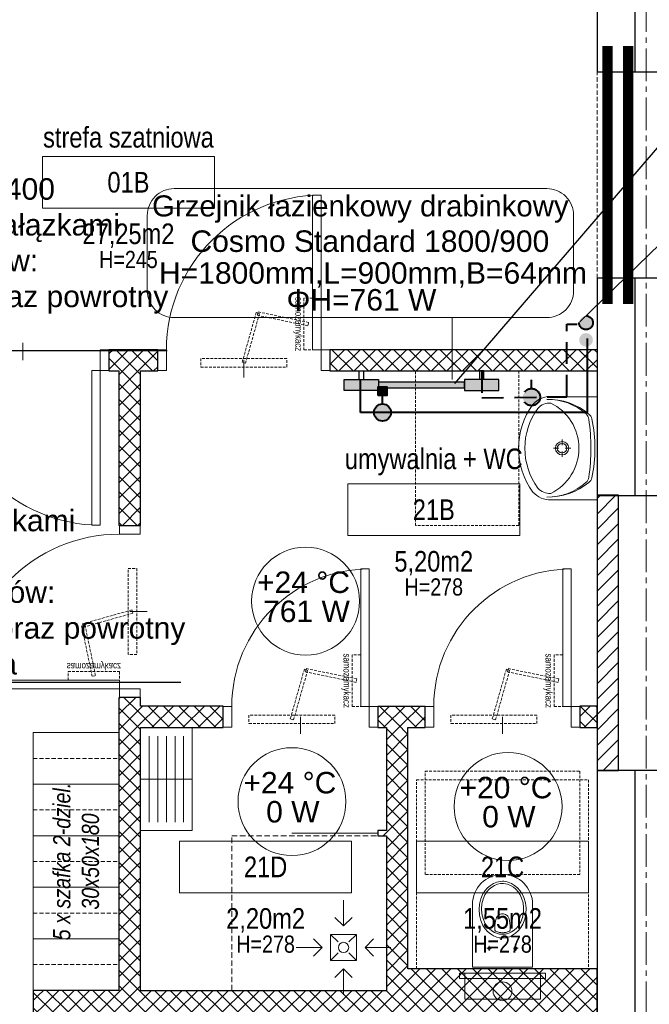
# Model space of a CAD drawing. Header units: millimetres. Extents: x 58673 to 77132, y 78327 to 116111.
# Tile 33 of 61: x 68891 to 69257, y 90889 to 91462. Entities that reach past the tile are written whole.
import ezdxf
from ezdxf.enums import TextEntityAlignment as Align
from ezdxf.lldxf.tags import DXFTag

# ---------------------------------------------------------------- set-up
doc = ezdxf.new("R2010")
doc.units = ezdxf.units.MM
doc.header["$MEASUREMENT"] = 0
for name, pattern in [('_xref_ACAD-LSN_dyspozytornia_PW_rzuty_14$0$CENTER', [2, 1.25, -0.25, 0.25, -0.25]), ('_xref_ACAD-LSN_dyspozytornia_PW_rzuty_14$0$CENTER2', [28.575, 19.05, -3.175, 3.175, -3.175]), ('_xref_ACAD-LSN_dyspozytornia_PW_rzuty_14$0$DASHED', [19.05, 12.7, -6.35]), ('_xref_ACAD-LSN_dyspozytornia_PW_rzuty_14$0$HIDDEN2', [4.7625, 3.175, -1.5875]), ('DASHED', [19.05, 12.7, -6.35])]:
    doc.linetypes.add(name, pattern=pattern)
doc.layers.get('0').update_dxf_attribs({"lineweight": 9})
doc.layers.get('Defpoints').update_dxf_attribs({"lineweight": 9})
for name, color, linetype, lineweight in [('_xref_ACAD-LSN_dyspozytornia_PW_rzuty_14$0$A drzwi płytowe', 250, 'Continuous', 9), ('_xref_ACAD-LSN_dyspozytornia_PW_rzuty_14$0$A drzwi samozamykacze', 250, 'Continuous', 9), ('_xref_ACAD-LSN_dyspozytornia_PW_rzuty_14$0$A hatch', 250, 'Continuous', 5), ('_xref_ACAD-LSN_dyspozytornia_PW_rzuty_14$0$A hatch ściany', 250, 'Continuous', 9), ('_xref_ACAD-LSN_dyspozytornia_PW_rzuty_14$0$A opis', 250, 'Continuous', 13), ('_xref_ACAD-LSN_dyspozytornia_PW_rzuty_14$0$A opis pom', 250, 'Continuous', 9), ('_xref_ACAD-LSN_dyspozytornia_PW_rzuty_14$0$A opis pom pow', 250, 'Continuous', 9), ('_xref_ACAD-LSN_dyspozytornia_PW_rzuty_14$0$A opis technologia', 250, 'Continuous', 13), ('_xref_ACAD-LSN_dyspozytornia_PW_rzuty_14$0$A widok wyżej', 250, '_xref_ACAD-LSN_dyspozytornia_PW_rzuty_14$0$DASHED', 9), ('_xref_ACAD-LSN_dyspozytornia_PW_rzuty_14$0$A wyposazenie meblowe', 250, 'Continuous', 9), ('_xref_ACAD-LSN_dyspozytornia_PW_rzuty_14$0$A wyposazenie sanitarne', 250, 'Continuous', 9), ('_xref_ACAD-LSN_dyspozytornia_PW_rzuty_14$0$A-Wall', 250, 'Continuous', 25), ('_xref_ACAD-LSN_dyspozytornia_PW_rzuty_14$0$IS grzejniki', 8, 'Continuous', 9), ('_xref_ACAD-LSN_dyspozytornia_PW_rzuty_14$0$S-Grid-Iden', 250, '_xref_ACAD-LSN_dyspozytornia_PW_rzuty_14$0$CENTER2', 9), ('FL_co_powrót', 5, 'DASHED', 40), ('FL_co_zasilanie', 1, 'Continuous', 40), ('FL_opis_co', 7, 'Continuous', 25), ('IS_Text_Odbiornikow_Therm', 7, 'Continuous', 25), ('xref', 8, 'Continuous', 9)]:
    doc.layers.add(name, color=color, linetype=linetype, lineweight=lineweight)
doc.layers.add('_xref_ACAD-LSN_dyspozytornia_PW_rzuty_14$0$A nadproza SBN', color=250, linetype='_xref_ACAD-LSN_dyspozytornia_PW_rzuty_14$0$CENTER', lineweight=18, transparency=0.25)
doc.layers.add('IS_Grzejnik_etykieta', color=7, linetype='Continuous', lineweight=5, true_color=0x000000)
doc.layers.add('IS_Room (Automatic)', color=7, linetype='Continuous', lineweight=5, true_color=0x000000)
doc.layers.add('IS_Grzejniki_Plan_rzut', color=7, linetype='SOLID', true_color=0x000000)
doc.styles.add('_xref_ACAD-LSN_dyspozytornia_PW_rzuty_14$0$Standard', font='ARIALN.TTF')
doc.styles.add('_xref_ACAD-LSN_dyspozytornia_PW_rzuty_14$0$STYL ASA', font='ARIALN.TTF')
doc.styles.add('Arial_____', font='arial.ttf')
doc.styles.get("Standard").update_dxf_attribs({"font": 'arial.ttf'})
doc.linetypes.add('_xref_ACAD-LSN_dyspozytornia_PW_rzuty_14$0$ZIGZAG', pattern='A,0.00254,-5.08,[131,ltypeshp.shx,S=5.08,R=0,X=-5.08,Y=0],-10.16,[131,ltypeshp.shx,S=5.08,R=180,X=5.08,Y=0],-5.08', length=20.32254)
tags = doc.linetypes.add('SOLID', pattern=[10, 10, 0]).pattern_tags.tags
tags[6:7] = [DXFTag(74, 4), DXFTag(75, 0), DXFTag(340, '0'), DXFTag(46, 0.0), DXFTag(50, 0.0), DXFTag(44, 0.0), DXFTag(45, 0.0)]
tags[4:5] = [DXFTag(74, 4), DXFTag(75, 0), DXFTag(340, '0'), DXFTag(46, 0.0), DXFTag(50, 0.0), DXFTag(44, 0.0), DXFTag(45, 0.0)]
doc.dimstyles.get("Standard").update_dxf_attribs({"dimtxt": 0.18, "dimasz": 0.18, "dimexe": 0.18, "dimexo": 0.0625, "dimgap": 0.09, "dimtad": 0, "dimtih": 1, "dimtoh": 1, "dimdec": 4, "dimzin": 0, "dimdsep": 46, "dimtxsty": 'Standard', "dimcen": 0.09, "dimadec": 0, "dimazin": 0, "dimtfac": 1, "dimtdec": 4, "dimtofl": 0, "dimtmove": 0, "dimatfit": 3, "dimfxl": 1, "dimtolj": 1, "dimtzin": 0, "dimarcsym": 0})
pattern_1 = [(45, (0, 0), (-4.49012806, 4.49012806), []), (135, (0, 0), (-4.49012806, -4.49012806), [])]
pattern_2 = [(45, (0, 0), (-4.49012806, 4.49012806), []), (135, (0, 0), (-4.49012806, -4.49012806), [])]

# ---------------------------------------------------------------- blocks, each defined once
blk = doc.blocks.new('_xref_ACAD-LSN_dyspozytornia_PW_rzuty_14$0$miska ustepowa')
at = {"ltscale": 0.15}
for points in [[(22, 2.5), (22, 17.5), (-22, 17.5), (-22, 2.5)], [(-25, 2.5), (-25, 5.5), (25, 5.5), (25, 2.5)], [(-22, 2.5), (-22, 5.5), (-25, 5.5), (-25, 2.5)], [(22, 2.5), (22, 5.5), (25, 5.5), (25, 2.5)]]:
    blk.add_lwpolyline(points, close=True, dxfattribs=at)
blk.add_lwpolyline([(-17.5, -37.5), (-17.5, -1), (17.5, -1), (17.5, -37.5, -1)], format="xyb", close=True, dxfattribs=at)
at = {"ltscale": 0.15, "elevation": 0}
for points in [[(-7.75, -13.4), (-7.75, -10.6)], [(7.75, -13.4), (7.75, -10.6)], [(-9.15, -12), (-6.35, -12)], [(9.15, -12), (6.35, -12)]]:
    blk.add_lwpolyline(points, dxfattribs=at)
at = {"ltscale": 0.15}
for points in [[(0, -51, 0), (1.34, -50.92, 0), (3.32, -50.49, 0), (5.23, -49.73, 0), (7.04, -48.64, 0), (8.69, -47.25, 0), (10.14, -45.58, 0), (11.37, -43.66, 0), (12.63, -40.81, 0), (13.42, -37.71, 0), (13.69, -34.5, 0), (13.42, -31.29, 0), (12.63, -28.19, 0), (11.37, -25.34, 0), (10.14, -23.42, 0), (8.69, -21.75, 0), (7.04, -20.36, 0), (5.23, -19.27, 0), (3.32, -18.51, 0), (2, -18.19, 0), (0.67, -18.02, 0), (-0.67, -18.02, 0), (-2, -18.19, 0), (-3.97, -18.73, 0), (-5.85, -19.6, 0), (-7.6, -20.79, 0), (-9.2, -22.28, 0), (-10.58, -24.03, 0), (-11.73, -26.02, 0), (-12.88, -28.95, 0), (-13.54, -32.08, 0), (-13.67, -35.31, 0), (-13.27, -38.5, 0), (-12.36, -41.55, 0), (-11.37, -43.66, 0), (-10.14, -45.58, 0), (-8.69, -47.25, 0), (-7.04, -48.64, 0), (-5.23, -49.73, 0), (-3.32, -50.49, 0), (-2, -50.82, 0), (-0.67, -50.98, 0)], [(0, -49.72, 0), (1.2, -49.65, 0), (2.99, -49.27, 0), (4.7, -48.58, 0), (6.32, -47.6, 0), (7.81, -46.36, 0), (9.12, -44.86, 0), (10.22, -43.14, 0), (11.36, -40.58, 0), (12.06, -37.81, 0), (12.31, -34.93, 0), (12.06, -32.05, 0), (11.36, -29.27, 0), (10.22, -26.71, 0), (9.12, -24.99, 0), (7.81, -23.49, 0), (6.32, -22.25, 0), (4.7, -21.27, 0), (2.99, -20.59, 0), (1.8, -20.3, 0), (0.6, -20.15, 0), (-0.6, -20.15, 0), (-1.8, -20.3, 0), (-3.57, -20.78, 0), (-5.26, -21.57, 0), (-6.84, -22.64, 0), (-8.27, -23.97, 0), (-9.51, -25.54, 0), (-10.55, -27.32, 0), (-11.58, -29.95, 0), (-12.17, -32.76, 0), (-12.29, -35.65, 0), (-11.93, -38.52, 0), (-11.11, -41.25, 0), (-10.22, -43.14, 0), (-9.12, -44.86, 0), (-7.81, -46.36, 0), (-6.32, -47.6, 0), (-4.7, -48.58, 0), (-2.98, -49.27, 0), (-1.8, -49.56, 0), (-0.6, -49.7, 0)]]:
    blk.add_polyline3d(points, close=True, dxfattribs=at)
for points in [[(-3.84, -21.91, 0), (-3.98, -21.98, 0), (-4.1, -22.07, 0), (-4.2, -22.18, 0), (-4.29, -22.3, 0), (-4.36, -22.44, 0), (-4.42, -22.59, 0), (-4.45, -22.76, 0), (-4.46, -22.93, 0)], [(-3.84, -21.91, 0), (-3.37, -21.72, 0), (-2.9, -21.55, 0), (-2.42, -21.41, 0), (-1.94, -21.29, 0), (-1.46, -21.2, 0), (-0.97, -21.14, 0), (-0.49, -21.1, 0), (0, -21.08, 0)], [(3.84, -21.91, 0), (3.37, -21.72, 0), (2.9, -21.55, 0), (2.42, -21.41, 0), (1.94, -21.29, 0), (1.46, -21.2, 0), (0.97, -21.14, 0), (0.49, -21.1, 0), (0, -21.08, 0)], [(3.84, -21.91, 0), (3.98, -21.98, 0), (4.1, -22.07, 0), (4.2, -22.18, 0), (4.29, -22.3, 0), (4.36, -22.44, 0), (4.42, -22.59, 0), (4.45, -22.76, 0), (4.46, -22.93, 0)], [(0, -32.03, 0), (-0.57, -31.99, 0), (-1.15, -31.86, 0), (-1.71, -31.64, 0), (-2.26, -31.32, 0), (-2.64, -31.01, 0), (-3, -30.63, 0), (-3.43, -29.99, 0), (-3.79, -29.2, 0), (-4.13, -27.92, 0), (-4.31, -26.66, 0), (-4.42, -25.16, 0), (-4.45, -23.87, 0), (-4.46, -22.93, 0)], [(0, -32.03, 0), (0.57, -31.99, 0), (1.15, -31.86, 0), (1.71, -31.64, 0), (2.26, -31.32, 0), (2.64, -31.01, 0), (3, -30.63, 0), (3.43, -29.99, 0), (3.79, -29.2, 0), (4.13, -27.92, 0), (4.31, -26.66, 0), (4.42, -25.16, 0), (4.45, -23.87, 0), (4.46, -22.93, 0)]]:
    blk.add_polyline3d(points, dxfattribs=at)
for centre, radius in [((0, 13), 5.5), ((-7.75, -12, 0), 0.75), ((7.75, -12, 0), 0.75)]:
    blk.add_circle(centre, radius, dxfattribs=at)
at = {"layer": 'Defpoints', "linetype": '_xref_ACAD-LSN_dyspozytornia_PW_rzuty_14$0$HIDDEN2', "ltscale": 0.5}
for points in [[(-50, 0), (50, 0), (50, -110), (-50, -110)], [(-45, -55), (45, -55), (45, -115), (-45, -115)]]:
    blk.add_lwpolyline(points, close=True, dxfattribs=at)
blk = doc.blocks.new('_xref_ACAD-LSN_dyspozytornia_PW_rzuty_14$0$kratka podlogowa')
at = {"linetype": 'ByBlock'}
for points in [[(0, 27.5), (0, 12.5)], [(-5, 17.5), (0, 12.5), (5, 17.5)], [(-7.5, 7.5), (-3.18, 3.18)], [(3.18, 3.18), (7.5, 7.5)], [(-17.5, 5), (-12.5, 0), (-17.5, -5)], [(17.5, 5), (12.5, 0), (17.5, -5)], [(-27.5, 0), (-12.5, 0)], [(-7.5, -7.5), (-3.18, -3.18)], [(3.18, -3.18), (7.5, -7.5)], [(27.5, 0), (12.5, 0)], [(-5, -17.5), (0, -12.5), (5, -17.5)], [(0, -27.5), (0, -12.5)]]:
    blk.add_lwpolyline(points, dxfattribs=at)
blk.add_lwpolyline([(-7.5, -7.5), (-7.5, 7.5), (7.5, 7.5), (7.5, -7.5)], close=True, dxfattribs=at)
blk.add_circle((0, 0), 3, dxfattribs=at)
blk = doc.blocks.new('_xref_ACAD-LSN_dyspozytornia_PW_rzuty_14$0$szafka dwudzielna 30x50x180')
blk.add_lwpolyline([(25, 15), (-25, 15), (-25, -15), (25, -15)], close=True)
at = {"linetype": '_xref_ACAD-LSN_dyspozytornia_PW_rzuty_14$0$HIDDEN2', "lineweight": 9, "ltscale": 0.75}
blk.add_lwpolyline([(-25, 0), (25, 0)], dxfattribs=at)
blk = doc.blocks.new('*U3985')
at = {"layer": '_xref_ACAD-LSN_dyspozytornia_PW_rzuty_14$0$A wyposazenie meblowe', "xscale": -1, "rotation": 90}
blk.add_blockref('_xref_ACAD-LSN_dyspozytornia_PW_rzuty_14$0$szafka dwudzielna 30x50x180', (0, 0), dxfattribs=at)
blk = doc.blocks.new('*U3986')
at = {"color": 0, "linetype": 'ByBlock', "lineweight": -2, "transparency": 16777216}
for p in [(0, 0), (30, 0), (60, 0), (90, 0), (120, 0)]:
    blk.add_blockref('*U3985', p, dxfattribs=at)
blk = doc.blocks.new('_xref_ACAD-LSN_dyspozytornia_PW_rzuty_14$0$samozamykacz')
at = {"linetype": '_xref_ACAD-LSN_dyspozytornia_PW_rzuty_14$0$HIDDEN2', "ltscale": 0.5}
for points in [[(10, -5), (60, -5), (60, 0), (10, 0)], [(25.86, -31.09), (34.04, -2.23), (35.96, -2.77), (27.78, -31.64)], [(0, -40), (0, -10), (-5, -10), (-5, -40)], [(-2.3, -24.02), (27.08, -30.11), (26.67, -32.07), (-2.7, -25.98)]]:
    blk.add_lwpolyline(points, close=True, dxfattribs=at)
at = {"insert": (1, -25), "char_height": 4, "attachment_point": 2, "rotation": 90, "style": '_xref_ACAD-LSN_dyspozytornia_PW_rzuty_14$0$STYL ASA'}
blk.add_mtext_dynamic_manual_height_columns('\\pxqc;samozamykacz', width=75.7344, gutter_width=1, heights=[0], dxfattribs=at)
blk = doc.blocks.new('_xref_ACAD-LSN_dyspozytornia_PW_rzuty_14$0$lawka2')
blk.add_lwpolyline([(-30, 0), (30, 0), (30, 30), (-30, 30)], close=True)
at = {"lineweight": 9}
for points in [[(-25, 25), (25, 25)], [(-25, 20), (25, 20)], [(-25, 15), (25, 15)], [(-25, 10), (25, 10)], [(-25, 5), (25, 5)]]:
    blk.add_lwpolyline(points, dxfattribs=at)
at = {"layer": 'Defpoints'}
for points in [[(-30, 30), (0, 30), (0, 0), (-30, 0)], [(0, 30), (30, 30), (30, 0), (0, 0)]]:
    blk.add_lwpolyline(points, close=True, dxfattribs=at)
blk = doc.blocks.new('_xref_ACAD-LSN_dyspozytornia_PW_rzuty_14$0$umywalka 60x45')
at = {"color": 0, "lineweight": -2, "ltscale": 0.15}
for p, q in [((-30, 0), (30, 0)), ((-30, 0), (-30, -26.7)), ((9.45, 0), (-9.45, 0)), ((30, 0), (30, -26.7)), ((-0.01, -15.32), (-0.01, -18.52)), ((-1.86, -20.37), (-5.07, -20.37)), ((-0.01, -22.22), (-0.01, -25.42)), ((5.04, -20.37), (1.84, -20.37))]:
    blk.add_line(p, q, dxfattribs=at)
at = {"ltscale": 0.15}
blk.add_lwpolyline([(-26.31, -26.95, 0.236063), (-23.21, -34.38, 0.329715), (23.21, -34.38, 0.236063), (26.31, -26.95, 0.623035)], format="xyb", close=True, dxfattribs=at)
blk.add_lwpolyline([(-30, -26.7, 0.239105), (-25.52, -37.28, 0.331406), (25.52, -37.28, 0.239105), (30, -26.7)], format="xyb", dxfattribs=at)
at = {"color": 0, "lineweight": -2, "ltscale": 0.15}
for radius in [3.89, 2.78]:
    blk.add_circle((-0.01, -20.37), radius, dxfattribs=at)
for centre, radius, start, end in [((9.28, -28.68), 37.74, 140.66478, 180.90725), ((-16.21, -9.73), 5, 97.83045, 138.52449), ((-16.04, -7.93), 5, 102.69402, 140.66478), ((-0.64, -76.32), 75.1, 89.48972, 102.69402), ((0.57, -131.79), 128.2, 90.24498, 97.83045), ((0.57, -76.32), 75.1, 77.22851, 90.43281), ((-0.72, -131.79), 128.2, 82.09208, 89.67755), ((16.23, -9.76), 5, 41.39803, 82.09208), ((16.06, -7.95), 5, 39.25775, 77.22851), ((-9.28, -28.67), 37.74, 359.01528, 39.25775), ((5.44, -28.88), 33.9, 138.52449, 180.67671), ((-5.45, -28.87), 33.9, 359.24582, 41.39804)]:
    blk.add_arc(centre, radius, start, end, dxfattribs=at)
at = {"layer": 'Defpoints', "linetype": '_xref_ACAD-LSN_dyspozytornia_PW_rzuty_14$0$HIDDEN2', "ltscale": 0.5}
blk.add_lwpolyline([(-45, -45.56), (45, -45.56), (45, -105.56), (-45, -105.56)], close=True, dxfattribs=at)
blk = doc.blocks.new('_xref_ACAD-LSN_dyspozytornia_PW_rzuty_14$0$środek')
blk.add_line((0, 0), (0, -10))
blk = doc.blocks.new('_xref_ACAD-LSN_dyspozytornia_PW_rzuty_14$0$tag wn')
blk.add_lwpolyline([(-25, -7.5), (25, -7.5), (25, 7.5), (-25, 7.5)], close=True)
at = {"style": '_xref_ACAD-LSN_dyspozytornia_PW_rzuty_14$0$STYL ASA'}
blk.add_attdef('ROOM:NO', text='', height=6, dxfattribs=at).set_placement((0, 0), align=Align.MIDDLE_CENTER)
at = {"layer": '_xref_ACAD-LSN_dyspozytornia_PW_rzuty_14$0$A opis pom pow', "style": '_xref_ACAD-LSN_dyspozytornia_PW_rzuty_14$0$STYL ASA'}
blk.add_attdef('ROOM:AREA', text='', height=6, dxfattribs=at).set_placement((0, -15), align=Align.MIDDLE_CENTER)
blk = doc.blocks.new('_xref_ACAD-LSN_dyspozytornia_PW_rzuty_14')
at = {"layer": '_xref_ACAD-LSN_dyspozytornia_PW_rzuty_14$0$A hatch', "linetype": 'Continuous', "lineweight": 5}
h = blk.add_hatch(dxfattribs=at)
h.set_pattern_fill('ANSI31', color=256, scale=2, angle=-360, style=0)
h.set_pattern_definition([(45, (0, 0), (-4.49012806, 4.49012806), [])])
h.paths.add_polyline_path([(69239.18, 91185.41), (69226.68, 91185.41), (69226.68, 91025.22), (69239.18, 91025.22)], flags=0)
h = blk.add_hatch(dxfattribs=at)
h.set_pattern_fill('ANSI31', color=256, scale=2, style=0)
h.set_pattern_definition([(45, (0, 0), (-4.49012806, 4.49012806), [])])
h.paths.add_polyline_path([(69104.18, 90987.22), (69108.1, 90988.22), (69104.18, 90990.22), (69099.18, 90990.22), (69099.18, 90987.22)], flags=0)
at = {"layer": '_xref_ACAD-LSN_dyspozytornia_PW_rzuty_14$0$A hatch ściany', "linetype": 'Continuous', "lineweight": 9}
h = blk.add_hatch(dxfattribs=at)
h.set_pattern_fill('ANSI37', color=256, scale=2, style=0)
h.set_pattern_definition([(45, (0, 0), (-4.49012806, 4.49012806), []), (135, (0, 0), (-4.49012806, -4.49012806), [])])
h.paths.add_polyline_path([(69438.68, 91270.22), (69442.85, 91260.85), (69451.18, 91257.72), (69518.18, 91257.72), (69518.18, 91270.22)], flags=0)
h.paths.add_polyline_path([(69618.18, 91270.22), (69618.18, 91257.72), (69685.18, 91257.72), (69693.52, 91260.85), (69697.68, 91270.22)], flags=0)
h.paths.add_polyline_path([(69102.68, 91257.72), (69226.68, 91257.72), (69226.68, 91270.22), (69102.68, 91270.22)], flags=0)
h.paths.add_polyline_path([(68961.18, 91270.22), (68957.02, 91260.85), (68961.18, 91257.72), (68971.18, 91257.72), (68971.18, 91270.22)], flags=0)
h.paths.add_polyline_path([(69071.18, 91270.22), (69071.18, 91257.72), (69097.68, 91257.72), (69102.68, 91257.72), (69102.68, 91270.22)], flags=0)
h.paths.add_polyline_path([(68837.68, 91270.22), (68668.68, 91270.22), (68668.68, 91258.22), (68668.68, 91257.72), (68827.68, 91257.72), (68827.68, 91258.22), (68837.68, 91263.22)], flags=0)
h.paths.add_polyline_path([(68842.68, 91257.72), (68842.68, 91270.22), (68837.68, 91270.22), (68837.68, 91257.72)], flags=0)
h.paths.add_polyline_path([(68942.68, 91270.22), (68942.68, 91257.72), (68948.68, 91257.72), (68957.02, 91260.85), (68961.18, 91270.22)], flags=0)
h.paths.add_polyline_path([(69292.02, 91259.8), (69283.68, 91270.22), (69283.68, 91257.72)], flags=0)
h.paths.add_polyline_path([(69283.68, 91270.22), (69292.02, 91259.8), (69308.68, 91257.72), (69438.68, 91257.72), (69442.85, 91260.85), (69438.68, 91270.22)], flags=0)
h.paths.add_polyline_path([(69697.68, 91270.22), (69693.52, 91260.85), (69697.68, 91257.72), (69759.68, 91257.72), (69761.68, 91261.64), (69762.68, 91270.22)], flags=0)
h.paths.add_polyline_path([(69762.68, 91270.22), (69761.68, 91261.64), (69762.68, 91257.72), (69852.68, 91257.72), (69852.68, 91270.22)], flags=0)
h = blk.add_hatch(dxfattribs=at)
h.set_pattern_fill('ANSI37', color=256, scale=2, angle=-360, style=0)
h.set_pattern_definition([(45, (0, 0), (-4.49012806, 4.49012806), []), (135, (0, 0), (-4.49012806, -4.49012806), [])])
h.paths.add_polyline_path([(68961.18, 91050.22), (68958.06, 91054.39), (68948.68, 91050.22), (68948.68, 90897.22), (68957.02, 90894.1), (68961.18, 90897.22)], flags=0)
h.paths.add_polyline_path([(68961.18, 91190.22), (68948.68, 91190.22), (68948.68, 91167.72), (68961.18, 91167.72)], flags=0)
h.paths.add_polyline_path([(68961.18, 91067.72), (68948.68, 91067.72), (68948.68, 91050.22), (68958.06, 91054.39), (68961.18, 91062.72)], flags=0)
h.paths.add_polyline_path([(68961.18, 91257.72), (68957.02, 91260.85), (68948.68, 91257.72), (68948.68, 91224.22), (68961.18, 91224.22)], flags=0)
h.paths.add_polyline_path([(68961.18, 91224.22), (68948.68, 91224.22), (68948.68, 91190.22), (68961.18, 91190.22)], flags=0)
h = blk.add_hatch(dxfattribs=at)
h.set_pattern_fill('ANSI37', color=256, scale=2, style=0)
h.set_pattern_definition(pattern_1)
h.paths.add_polyline_path([(69216.68, 91062.72), (69216.68, 91050.22), (69226.68, 91050.22), (69226.68, 91062.72)], flags=0)
h.paths.add_polyline_path([(69126.68, 91050.22), (69126.68, 91062.72), (69116.68, 91062.72), (69112.52, 91053.35), (69116.68, 91050.22)], flags=0)
h.paths.add_polyline_path([(69104.18, 91050.22), (69112.52, 91053.35), (69116.68, 91062.72), (69099.18, 91062.72), (69099.18, 91050.22)], flags=0)
h.paths.add_polyline_path([(69009.18, 91050.22), (69009.18, 91062.72), (68961.18, 91062.72), (68958.06, 91054.39), (68961.18, 91050.22)], flags=0)
h = blk.add_hatch(dxfattribs=at)
h.set_pattern_fill('ANSI37', color=256, scale=2, style=0)
h.set_pattern_definition(pattern_2)
h.paths.add_polyline_path([(69104.18, 90897.22), (69113.56, 90898.26), (69116.68, 90909.72), (69116.68, 90909.72), (69104.18, 90897.22)], flags=0)
h.paths.add_polyline_path([(69104.18, 90897.22), (69116.68, 90909.72), (69116.68, 90987.22), (69108.1, 90988.22), (69104.18, 90987.22)], flags=0)
h.paths.add_polyline_path([(69104.18, 90990.22), (69108.1, 90988.22), (69116.68, 90987.22), (69116.68, 91050.22), (69112.52, 91053.35), (69104.18, 91050.22)], flags=0)
h = blk.add_hatch(dxfattribs=at)
h.set_pattern_fill('ANSI37', color=256, scale=2, style=0)
h.set_pattern_definition(pattern_1)
h.paths.add_polyline_path([(69226.68, 90909.72), (69116.68, 90909.72), (69113.56, 90898.26), (69116.68, 90884.72), (69226.68, 90884.72), (69226.68, 90895.22)], flags=0)
h = blk.add_hatch(dxfattribs=at)
h.set_pattern_fill('ANSI37', color=256, scale=2, style=0)
h.set_pattern_definition(pattern_1)
h.paths.add_polyline_path([(69113.56, 90898.26), (69104.18, 90897.22), (69093.68, 90897.22), (69093.68, 90884.72), (69116.68, 90884.72)], flags=0)
h.paths.add_polyline_path([(69093.68, 90897.22), (68961.18, 90897.22), (68957.02, 90894.1), (68961.18, 90884.72), (69093.68, 90884.72)], flags=0)
h.paths.add_polyline_path([(68961.18, 90884.72), (68957.02, 90894.1), (68948.68, 90897.22), (68898.68, 90897.22), (68911.18, 90884.72)], flags=0)
h = blk.add_hatch(dxfattribs=at)
h.set_pattern_fill('ANSI37', color=256, scale=2, style=0)
h.set_pattern_definition(pattern_2)
h.paths.add_polyline_path([(68898.68, 90717.22), (68902.85, 90708.93), (68911.18, 90717.22), (68911.18, 90722.22), (68898.68, 90722.22)], flags=0)
h.paths.add_polyline_path([(68898.68, 90822.22), (68911.18, 90822.22), (68911.18, 90884.72), (68898.68, 90897.22)], flags=0)
at = {"layer": '_xref_ACAD-LSN_dyspozytornia_PW_rzuty_14$0$A drzwi płytowe', "linetype": 'Continuous', "lineweight": 9}
for points in [[(69066.18, 91269.97), (69061.18, 91269.97), (69061.18, 91359.97), (69066.18, 91359.97)], [(68937.68, 91257.97), (68932.68, 91257.97), (68932.68, 91167.97), (68937.68, 91167.97)], [(69094.18, 91062.47), (69089.18, 91062.47), (69089.18, 91142.47), (69094.18, 91142.47)], [(69211.68, 91062.47), (69206.68, 91062.47), (69206.68, 91142.47), (69211.68, 91142.47)], [(68948.93, 91072.72), (68948.93, 91077.72), (68858.93, 91077.72), (68858.93, 91072.72)]]:
    blk.add_lwpolyline(points, close=True, dxfattribs=at)
at = {"layer": '_xref_ACAD-LSN_dyspozytornia_PW_rzuty_14$0$A drzwi płytowe', "linetype": 'Continuous', "lineweight": 9, "ltscale": 0.2}
for points in [[(68937.68, 91269.97), (68942.68, 91269.97), (68942.68, 91257.97), (68937.68, 91257.97)], [(68976.18, 91257.97), (68971.18, 91257.97), (68971.18, 91269.97), (68976.18, 91269.97)], [(69066.18, 91257.97), (69071.18, 91257.97), (69071.18, 91269.97), (69066.18, 91269.97)], [(68960.93, 91162.72), (68960.93, 91167.72), (68948.93, 91167.72), (68948.93, 91162.72)], [(68960.93, 91072.72), (68960.93, 91067.72), (68948.93, 91067.72), (68948.93, 91072.72)], [(69014.18, 91050.47), (69009.18, 91050.47), (69009.18, 91062.47), (69014.18, 91062.47)], [(69094.18, 91050.47), (69099.18, 91050.47), (69099.18, 91062.47), (69094.18, 91062.47)], [(69131.68, 91050.47), (69126.68, 91050.47), (69126.68, 91062.47), (69131.68, 91062.47)], [(69211.68, 91050.47), (69216.68, 91050.47), (69216.68, 91062.47), (69211.68, 91062.47)]]:
    blk.add_lwpolyline(points, close=True, dxfattribs=at)
at = {"layer": '_xref_ACAD-LSN_dyspozytornia_PW_rzuty_14$0$A drzwi płytowe', "linetype": '_xref_ACAD-LSN_dyspozytornia_PW_rzuty_14$0$ZIGZAG', "ltscale": 0.15, "transparency": 33554687}
blk.add_lwpolyline([(69099.18, 90988.72), (69049.18, 90988.72)], dxfattribs=at)
at = {"layer": '_xref_ACAD-LSN_dyspozytornia_PW_rzuty_14$0$A drzwi płytowe', "linetype": 'Continuous', "lineweight": 9, "ltscale": 0.2, "extrusion": (0, 0, -1)}
for centre, radius in [((-69066.18, 91269.97), 90), ((-69094.18, 91062.47), 80), ((-69211.68, 91062.47), 80)]:
    blk.add_arc(centre, radius, 0, 90, dxfattribs=at)
at = {"layer": '_xref_ACAD-LSN_dyspozytornia_PW_rzuty_14$0$A drzwi płytowe', "linetype": 'Continuous', "lineweight": 9, "ltscale": 0.2}
for centre, start, end in [((68937.68, 91257.97), 180, 270), ((68948.93, 91072.72), 90, 180)]:
    blk.add_arc(centre, 90, start, end, dxfattribs=at)
at = {"layer": '_xref_ACAD-LSN_dyspozytornia_PW_rzuty_14$0$A nadproza SBN', "ltscale": 4, "const_width": 6}
for points in [[(69232.68, 91446.72), (69232.68, 91296.72)], [(69244.68, 91446.72), (69244.68, 91296.72)]]:
    blk.add_lwpolyline(points, dxfattribs=at)
at = {"layer": '_xref_ACAD-LSN_dyspozytornia_PW_rzuty_14$0$A widok wyżej', "linetype": '_xref_ACAD-LSN_dyspozytornia_PW_rzuty_14$0$DASHED', "lineweight": 9, "ltscale": 0.2}
for p, q in [((69226.68, 91185.22), (69226.68, 91062.72)), ((69226.68, 91050.22), (69226.68, 91025.22))]:
    blk.add_line(p, q, dxfattribs=at)
at = {"layer": '_xref_ACAD-LSN_dyspozytornia_PW_rzuty_14$0$A widok wyżej', "ltscale": 0.2}
blk.add_lwpolyline([(69226.68, 91431.72), (69283.68, 91431.72), (69283.68, 91311.72), (69226.68, 91311.72)], close=True, dxfattribs=at)
at = {"layer": '_xref_ACAD-LSN_dyspozytornia_PW_rzuty_14$0$A wyposazenie sanitarne', "linetype": '_xref_ACAD-LSN_dyspozytornia_PW_rzuty_14$0$HIDDEN2'}
blk.add_lwpolyline([(69104.18, 90897.22), (69014.18, 90897.22), (69014.18, 90987.22), (69104.18, 90987.22)], close=True, dxfattribs=at)
at = {"layer": '_xref_ACAD-LSN_dyspozytornia_PW_rzuty_14$0$A-Wall', "linetype": 'Continuous', "lineweight": 25}
for p, q in [((69226.68, 91473.22), (69226.68, 91431.72)), ((69226.68, 91431.72), (69283.68, 91431.72)), ((69283.68, 91311.72), (69226.68, 91311.72)), ((69226.68, 91311.72), (69226.68, 91270.22)), ((68942.68, 91270.22), (68971.18, 91270.22)), ((68942.68, 91270.22), (68942.68, 91257.72)), ((68971.18, 91257.72), (68971.18, 91270.22)), ((69071.18, 91270.22), (69226.68, 91270.22)), ((69071.18, 91270.22), (69071.18, 91257.72)), ((69226.68, 91270.22), (69226.68, 91257.72)), ((68942.68, 91257.72), (68948.68, 91257.72)), ((68948.68, 91167.72), (68948.68, 91257.72)), ((68961.18, 91257.72), (68971.18, 91257.72)), ((68961.18, 91167.72), (68961.18, 91257.72)), ((69071.18, 91257.72), (69226.68, 91257.72)), ((69226.68, 91257.72), (69226.68, 91251.22)), ((69226.68, 91251.22), (69226.68, 91246.22)), ((69226.68, 91246.22), (69226.68, 91224.22)), ((69226.68, 91224.22), (69226.68, 91190.22)), ((69226.68, 91190.22), (69226.68, 91185.22)), ((69239.18, 91185.41), (69226.68, 91185.41)), ((69226.68, 91185.41), (69226.68, 91025.22)), ((69226.68, 91185.22), (69283.68, 91185.22)), ((69239.18, 91025.22), (69239.18, 91185.41)), ((68948.68, 91167.72), (68961.18, 91167.72)), ((68948.68, 90897.22), (68948.68, 91067.72)), ((68961.18, 91067.72), (68948.68, 91067.72)), ((68961.18, 91062.72), (68961.18, 91067.72)), ((69009.18, 91062.72), (68961.18, 91062.72)), ((69009.18, 91050.22), (69009.18, 91062.72)), ((69099.18, 91062.72), (69126.68, 91062.72)), ((69099.18, 91062.72), (69099.18, 91050.22)), ((69126.68, 91050.22), (69126.68, 91062.72)), ((69216.68, 91062.72), (69216.68, 91050.22)), ((69226.68, 91062.72), (69216.68, 91062.72)), ((69226.68, 91050.22), (69226.68, 91062.72)), ((68961.18, 91050.22), (69009.18, 91050.22)), ((68961.18, 90897.22), (68961.18, 91050.22)), ((69099.18, 91050.22), (69104.18, 91050.22)), ((69104.18, 91050.22), (69104.18, 90990.22)), ((69116.68, 91050.22), (69126.68, 91050.22)), ((69116.68, 90909.72), (69116.68, 91050.22)), ((69216.68, 91050.22), (69226.68, 91050.22)), ((69283.68, 91025.22), (69226.68, 91025.22)), ((69226.68, 91025.22), (69226.68, 90895.22)), ((69226.68, 91025.22), (69239.18, 91025.22)), ((69104.18, 90990.22), (69099.18, 90990.22)), ((69099.18, 90990.22), (69099.18, 90987.22)), ((69099.18, 90987.22), (69104.18, 90987.22)), ((69104.18, 90987.22), (69104.18, 90897.22)), ((69226.68, 90909.72), (69116.68, 90909.72)), ((69226.68, 90884.72), (69226.68, 90909.72)), ((68948.68, 90897.22), (68898.68, 90897.22)), ((68898.68, 90897.22), (68898.68, 90822.22)), ((68961.18, 90897.22), (69104.18, 90897.22)), ((69226.68, 90895.22), (69226.68, 90884.72))]:
    blk.add_line(p, q, dxfattribs=at)
at = {"layer": '_xref_ACAD-LSN_dyspozytornia_PW_rzuty_14$0$A-Wall'}
for points in [[(69248.68, 91981.22), (69248.68, 91431.72)], [(69248.68, 91311.72), (69248.68, 91185.22)], [(69248.68, 91025.22), (69248.68, 90822.22)]]:
    blk.add_lwpolyline(points, dxfattribs=at)
at = {"layer": '_xref_ACAD-LSN_dyspozytornia_PW_rzuty_14$0$IS grzejniki'}
for p, q in [((69088.36, 91252.72), (69088.36, 91257.72)), ((69088.36, 91257.72), (69090.86, 91257.72)), ((69090.86, 91257.72), (69090.86, 91252.72)), ((69160.86, 91257.72), (69158.36, 91257.72)), ((69158.36, 91257.72), (69158.36, 91252.72)), ((69160.86, 91252.72), (69160.86, 91257.72)), ((69079.61, 91252.72), (69099.61, 91252.72)), ((69079.61, 91246.32), (69079.61, 91252.72)), ((69099.61, 91252.72), (69099.61, 91246.32)), ((69149.61, 91251.12), (69099.61, 91251.12)), ((69099.61, 91251.12), (69099.61, 91247.92)), ((69169.61, 91252.72), (69149.61, 91252.72)), ((69149.61, 91252.72), (69149.61, 91246.32)), ((69149.61, 91247.92), (69149.61, 91251.12)), ((69169.61, 91246.32), (69169.61, 91252.72)), ((69099.61, 91246.32), (69079.61, 91246.32)), ((69099.61, 91247.92), (69149.61, 91247.92)), ((69149.61, 91246.32), (69169.61, 91246.32))]:
    blk.add_line(p, q, dxfattribs=at)
at = {"layer": '_xref_ACAD-LSN_dyspozytornia_PW_rzuty_14$0$S-Grid-Iden'}
blk.add_lwpolyline([(69255.18, 92131.22), (69255.18, 90539.22)], dxfattribs=at)
at = {"rotation": 90.00000000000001}
blk.add_blockref('*U3986', (68923.68, 90912.22), dxfattribs=at)
at = {"layer": '_xref_ACAD-LSN_dyspozytornia_PW_rzuty_14$0$A drzwi płytowe', "linetype": 'Continuous', "lineweight": 9, "ltscale": 0.2}
for p, rotation in [((68892.68, 91263.97), 180), ((68954.93, 91117.72), 90)]:
    blk.add_blockref('_xref_ACAD-LSN_dyspozytornia_PW_rzuty_14$0$środek', p, dxfattribs=dict(at, rotation=rotation))
at = {"layer": '_xref_ACAD-LSN_dyspozytornia_PW_rzuty_14$0$A drzwi płytowe', "linetype": 'Continuous', "lineweight": 9, "ltscale": 0.2, "extrusion": (0, 0, -1), "zscale": -1}
for p in [(-69021.18, 91263.97), (-69054.18, 91056.47), (-69171.68, 91056.47)]:
    blk.add_blockref('_xref_ACAD-LSN_dyspozytornia_PW_rzuty_14$0$środek', p, dxfattribs=at)
at = {"layer": '_xref_ACAD-LSN_dyspozytornia_PW_rzuty_14$0$A drzwi samozamykacze', "rotation": 180}
for p in [(69056.18, 91259.97), (69084.18, 91052.47), (69201.68, 91052.47)]:
    blk.add_blockref('_xref_ACAD-LSN_dyspozytornia_PW_rzuty_14$0$samozamykacz', p, dxfattribs=at)
at = {"layer": '_xref_ACAD-LSN_dyspozytornia_PW_rzuty_14$0$A drzwi samozamykacze', "xscale": -1, "rotation": 270}
blk.add_blockref('_xref_ACAD-LSN_dyspozytornia_PW_rzuty_14$0$samozamykacz', (68958.93, 91082.72), dxfattribs=at)
at = {"layer": '_xref_ACAD-LSN_dyspozytornia_PW_rzuty_14$0$A opis pom', "linetype": 'Continuous', "lineweight": 9, "xscale": 2, "yscale": 2, "zscale": 2}
for p, values in [((68954.07, 91367.51), {'ROOM:NO': '01B', 'ROOM:AREA': '27,25m2'}), ((69131.68, 91176.93), {'ROOM:NO': '21B', 'ROOM:AREA': '5,20m2'}), ((69033.86, 90969.1), {'ROOM:NO': '21D', 'ROOM:AREA': '2,20m2'}), ((69171.68, 90969.1), {'ROOM:NO': '21C', 'ROOM:AREA': '1,55m2'})]:
    blk.add_blockref('_xref_ACAD-LSN_dyspozytornia_PW_rzuty_14$0$tag wn', p, dxfattribs=at).add_auto_attribs(values)
at = {"layer": '_xref_ACAD-LSN_dyspozytornia_PW_rzuty_14$0$A wyposazenie meblowe', "rotation": 270}
blk.add_blockref('_xref_ACAD-LSN_dyspozytornia_PW_rzuty_14$0$lawka2', (68961.18, 91020.22), dxfattribs=at)
at = {"layer": '_xref_ACAD-LSN_dyspozytornia_PW_rzuty_14$0$A wyposazenie sanitarne'}
for name, p, rotation in [('_xref_ACAD-LSN_dyspozytornia_PW_rzuty_14$0$umywalka 60x45', (69226.68, 91212.72), 270), ('_xref_ACAD-LSN_dyspozytornia_PW_rzuty_14$0$miska ustepowa', (69171.68, 90909.72), 180), ('_xref_ACAD-LSN_dyspozytornia_PW_rzuty_14$0$kratka podlogowa', (69079.18, 90922.22), 180)]:
    blk.add_blockref(name, p, dxfattribs=dict(at, rotation=rotation))
at = {"layer": '_xref_ACAD-LSN_dyspozytornia_PW_rzuty_14$0$A opis', "linetype": 'Continuous', "lineweight": 9, "char_height": 10, "attachment_point": 5, "style": '_xref_ACAD-LSN_dyspozytornia_PW_rzuty_14$0$Standard'}
for s, insert in [('\\A1;\\pxqc;H=245', (68954.07, 91322.51)), ('\\A1;\\pxqc;H=278', (69131.68, 91131.93)), ('\\A1;\\pxqc;H=278', (69033.86, 90924.1)), ('\\A1;\\pxqc;H=278', (69171.68, 90924.1))]:
    blk.add_mtext_dynamic_manual_height_columns(s, width=72.7481, gutter_width=1, heights=[0], dxfattribs=dict(at, insert=insert))
at = {"layer": '_xref_ACAD-LSN_dyspozytornia_PW_rzuty_14$0$A opis technologia', "char_height": 12, "attachment_point": 8, "style": '_xref_ACAD-LSN_dyspozytornia_PW_rzuty_14$0$STYL ASA'}
for s, width, insert in [('strefa szatniowa', 140.6122, (68954.07, 91387.51)), ('umywalnia + WC', 132.7983, (69131.68, 91196.93))]:
    blk.add_mtext_dynamic_manual_height_columns(s, width=width, gutter_width=1, heights=[0], dxfattribs=dict(at, insert=insert))
at = {"layer": '_xref_ACAD-LSN_dyspozytornia_PW_rzuty_14$0$A opis technologia', "insert": (68923.68, 90972.22), "char_height": 10, "attachment_point": 5, "rotation": 90, "style": '_xref_ACAD-LSN_dyspozytornia_PW_rzuty_14$0$STYL ASA'}
blk.add_mtext_dynamic_manual_height_columns('\\pxqc;{\\fArial Narrow|b0|i1|c238|p34;5 x szafka 2-dziel. 30x50x180}', width=141.308, gutter_width=1, heights=[0], dxfattribs=at)
blk = doc.blocks.new('zawór ts')
h = blk.add_hatch(color=256)
h.paths.add_polyline_path([(5, 0, 1), (-5, 0)])
edge = h.paths.add_edge_path()
edge.add_spline(control_points=[(-3.23, -3.82), (-1.08, -3.82), (1.08, -3.82), (3.23, -3.82)], knot_values=[0.691218, 0.691218, 0.691218, 0.691218, 0.820959, 0.820959, 0.820959, 0.820959], degree=3, periodic=0)
edge.add_arc((0, 0), 5, 310.18586, 360)
edge.add_line((5, 0), (-5, 0))
edge.add_arc((0, 0), 5, 180, 229.81414)
edge = h.paths.add_edge_path()
edge.add_spline(control_points=[(3.23, -3.82), (1.08, -3.82), (-1.08, -3.82), (-3.23, -3.82)], knot_values=[0.691218, 0.691218, 0.691218, 0.691218, 0.820959, 0.820959, 0.820959, 0.820959], degree=3, periodic=0)
edge.add_arc((0, 0), 5, 229.81414, 270)
edge.add_arc((0, 0), 5, 270, 310.18586)
blk.add_hatch(color=256).paths.add_polyline_path([(2.5, -15), (2.5, -10), (-2.5, -10), (-2.5, -15)])
at = {"linetype": 'ByBlock', "lineweight": -2}
blk.add_lwpolyline([(2.5, -10), (2.5, -15), (-2.5, -15), (-2.5, -10)], close=True, dxfattribs=at)
blk.add_polyline3d([(0, -5, 0), (0, -10, 0)], dxfattribs=at)
blk.add_circle((0, 0), 5, dxfattribs=at)
blk = doc.blocks.new('zawór p')
at = {"linetype": 'ByBlock', "lineweight": -2}
h = blk.add_hatch(color=256, dxfattribs=at)
h.paths.add_polyline_path([(-4.93, 0.83), (4.93, 0.83, 0.366406), (0, 5, 0.366406)])
h.paths.add_polyline_path([(4.98, -0.42), (-4.98, -0.42, 0.919375)])
h.paths.add_polyline_path([(5, 0, 0.041508), (4.93, 0.83), (-4.93, 0.83, 0.062557), (-4.98, -0.42), (4.98, -0.42, 0.020994)])
blk.add_polyline3d([(0, 5, 0), (0, 10, 0)], dxfattribs=at)
blk.add_circle((0, 0), 5, dxfattribs=at)

msp = doc.modelspace()

# ---------------------------------------------------------------- block references
at = {"layer": 'xref'}
msp.add_blockref('_xref_ACAD-LSN_dyspozytornia_PW_rzuty_14', (0, 0), dxfattribs=at)

# ---------------------------------------------------------------- next in the draw order: hatches: boundary and pattern name
at = {"layer": 'FL_co_powrót'}
msp.add_hatch(color=256, dxfattribs=at).paths.add_polyline_path([(69224.249, 91285.758, -1), (69216.249, 91285.758, -1)])
at = {"layer": 'FL_co_zasilanie'}
msp.add_hatch(color=256, dxfattribs=at).paths.add_polyline_path([(69224.249, 91275.758, -1), (69216.249, 91275.758, -1)])
at = {"layer": 'IS_Grzejniki_Plan_rzut'}
for points in [[(69079.61, 91252.72), (69099.61, 91252.72), (69099.61, 91246.32), (69079.61, 91246.32)], [(69149.61, 91251.12), (69099.61, 91251.12), (69099.61, 91247.92), (69149.61, 91247.92)], [(69169.61, 91252.72), (69149.61, 91252.72), (69149.61, 91246.32), (69169.61, 91246.32)]]:
    msp.add_hatch(color=8, dxfattribs=at).paths.add_polyline_path(points)

# ---------------------------------------------------------------- next in the draw order: linework, layer by layer
at = {"layer": 'FL_co_powrót'}
for p, q in [((69209, 91285), (69215.184, 91285)), ((69209, 91242.72), (69209, 91285)), ((69159.61, 91257.72), (69159.61, 91242)), ((69159.61, 91242), (69209, 91242.72))]:
    msp.add_line(p, q, dxfattribs=at)
msp.add_circle((69220.249, 91285.758), 4, dxfattribs=at)
at = {"layer": 'FL_co_zasilanie'}
for p, q in [((69221, 91276.5), (69221, 91233.5)), ((69089, 91233.5), (69089, 91252.72)), ((69221, 91233.5), (69089, 91233.5))]:
    msp.add_line(p, q, dxfattribs=at)
at = {"layer": 'IS_Grzejnik_etykieta'}
msp.add_line((69142.36, 91252.72), (69142.36, 91288.736), dxfattribs=at)
msp.add_lwpolyline([(68980.677, 91288.736), (69197.367, 91288.736, 0.4142136), (69212.992, 91304.361), (69212.992, 91348.199, 0.4142136), (69197.367, 91363.824), (68980.677, 91363.824, 0.4142136), (68965.052, 91348.199), (68965.052, 91304.361, 0.4142136)], format="xyb", close=True, dxfattribs=at)
at = {"layer": 'IS_Grzejniki_Plan_rzut', "lineweight": 30}
for p, q in [((69088.36, 91252.72), (69088.36, 91257.72)), ((69088.36, 91257.72), (69090.86, 91257.72)), ((69090.86, 91257.72), (69090.86, 91252.72)), ((69160.86, 91257.72), (69158.36, 91257.72)), ((69158.36, 91257.72), (69158.36, 91252.72)), ((69160.86, 91252.72), (69160.86, 91257.72)), ((69079.61, 91252.72), (69099.61, 91252.72)), ((69079.61, 91246.32), (69079.61, 91252.72)), ((69079.61, 91252.72), (69079.61, 91252.72)), ((69099.61, 91252.72), (69099.61, 91246.32)), ((69149.61, 91251.12), (69099.61, 91251.12)), ((69099.61, 91251.12), (69099.61, 91247.92)), ((69169.61, 91252.72), (69149.61, 91252.72)), ((69149.61, 91252.72), (69149.61, 91246.32)), ((69149.61, 91247.92), (69149.61, 91251.12)), ((69149.61, 91251.12), (69149.61, 91251.12)), ((69169.61, 91246.32), (69169.61, 91252.72)), ((69169.61, 91252.72), (69169.61, 91252.72)), ((69099.61, 91246.32), (69079.61, 91246.32)), ((69099.61, 91247.92), (69149.61, 91247.92)), ((69149.61, 91246.32), (69169.61, 91246.32))]:
    msp.add_line(p, q, dxfattribs=at)
at = {"layer": 'IS_Room (Automatic)'}
for centre in [(69057.131, 91123.72), (69049.196, 91007.074), (69174.875, 91004.237)]:
    msp.add_circle(centre, 31.395, dxfattribs=at)

# ---------------------------------------------------------------- next in the draw order: block references
at = {"layer": 'FL_co_powrót'}
msp.add_blockref('zawór p', (69188.535, 91242.47), dxfattribs=at)
at = {"layer": 'FL_co_zasilanie', "rotation": 180}
msp.add_blockref('zawór ts', (69101.854, 91233.5), dxfattribs=at)

# ---------------------------------------------------------------- next in the draw order: texts
at = {"layer": 'FL_opis_co', "char_height": 12.5, "attachment_point": 7}
for s, insert in [('\\fArial|b0|i0|c238;ist. grzejnik płytowy 22/600/400\\Pwymienić na nowy wraz z gałązkami \\Pzamotować komplet zaworów: \\Ptermostatyczny z głowicą oraz powrotny\\Pzmiana lokalizacji grzejnika', (68668.684, 91270.22)), ('\\fArial|b0|i0|c238;nowy grzejnik wraz z gałązkami\\Pzasilany z ist. pionu \\Pzamotować komplet zaworów: \\Ptermostatyczny z głowicą oraz powrotny\\Pzmiana lokalizacji grzejnika', (68678.625, 91077.299))]:
    msp.add_mtext(s, dxfattribs=dict(at, insert=insert))
at = {"layer": 'IS_Grzejnik_etykieta', "color": 18, "true_color": 0x000000, "transparency": 33554687, "style": 'Arial_____'}
for s, p in [('Cosmo Standard 1800/900', (69094.531, 91323.216)), ('H=1800mm,L=900mm,B=64mm', (69096.317, 91304.724))]:
    msp.add_text(s, height=12.5, dxfattribs=at).set_placement(p, align=Align.BOTTOM_CENTER)
msp.add_text('ΦH=761 W', height=12.5, dxfattribs=at).set_placement((69089.592, 91305.348), align=Align.TOP_CENTER)
at = {"layer": 'IS_Room (Automatic)', "color": 18, "true_color": 0x000000, "transparency": 33554687, "style": 'Arial_____'}
for s, p in [('+24 °C', (69055.912, 91134.741)), ('761 W', (69057.64, 91117.83)), ('+24 °C', (69047.976, 91018.096)), ('+20 °C', (69173.655, 91015.258)), ('0 W', (69049.704, 91001.185)), ('0 W', (69175.383, 90998.347))]:
    msp.add_text(s, height=12.5, dxfattribs=at).set_placement(p, align=Align.MIDDLE_CENTER)
at = {"layer": 'IS_Text_Odbiornikow_Therm', "color": 18, "linetype": 'SOLID', "true_color": 0x000000, "insert": (68967.829, 91343.92), "char_height": 12.24, "attachment_point": 7}
msp.add_mtext('\\fArial|b0|i0;Grzejnik łazienkowy drabinkowy', dxfattribs=at)

# ---------------------------------------------------------------- next in the draw order: leaders
at = {"layer": 'FL_opis_co', "annotation_type": 0, "has_hookline": 1, "hookline_direction": 0}
for points, text_width in [([(69144, 91250.32), (69302.375, 91434.875), (69304.875, 91434.875)], 307.9), ([(69216.684, 91286.22), (69300.875, 91368.375), (69303.375, 91368.375)], 396.288), ([(68515.185, 91238.97), (68668.059, 91269.595)], 307.9), ([(68388.36, 91205.97), (68673.5, 91076.674), (68676, 91076.674)], 307.9)]:
    msp.add_leader(points, dimstyle='Standard', override={"dimtxt": 2.5, "dimasz": 2.5, "dimexe": 1.25, "dimexo": 0.625, "dimgap": 0.625, "dimtad": 1, "dimtih": 0, "dimtoh": 0, "dimdec": 2, "dimzin": 8, "dimdsep": 44, "dimcen": 2.5, "dimtdec": 2, "dimtofl": 1, "dimldrblk": 'None', "dimtolj": 0, "dimtzin": 8}, dxfattribs=dict(at, text_width=text_width))

doc.saveas('drawing.dxf')
